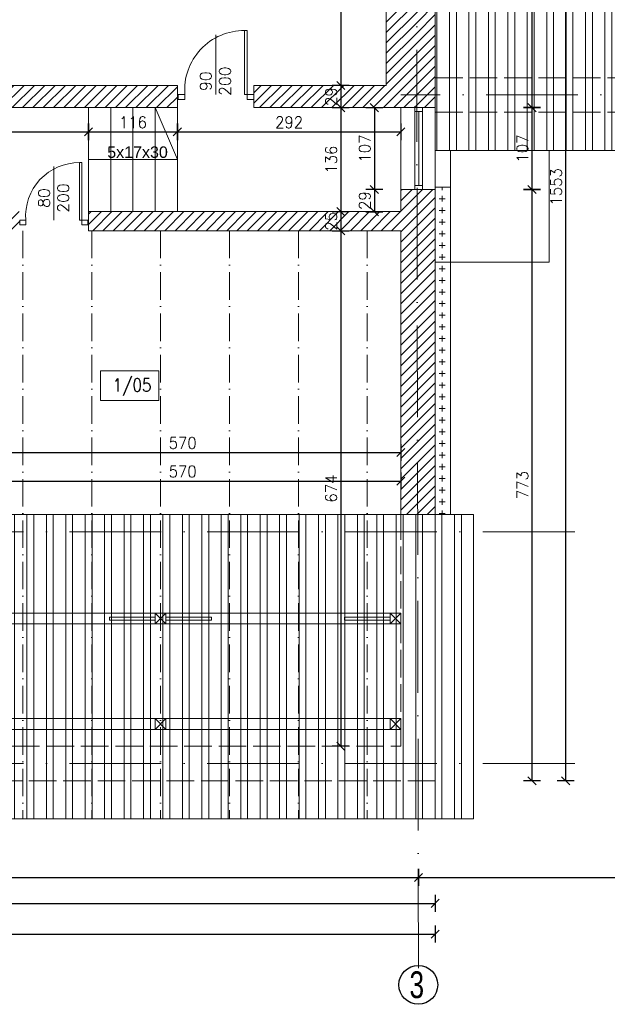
# Model space of a CAD drawing. Header units: millimetres. Extents: x -37273 to 136949, y -1495242345 to -598.
# Tile 10 of 38: x 43125 to 43893, y -22716 to -21429. Entities that reach past the tile are written whole.
import ezdxf

# ---------------------------------------------------------------- set-up
doc = ezdxf.new("R2010")
doc.units = ezdxf.units.MM
doc.linetypes.add('ACAD_ISO02W100', pattern=[15, 12, -3])
doc.linetypes.add('ACAD_ISO10W100', pattern=[18, 12, -3, 0, -3])
for name, color, linetype, lineweight in [('A-DRZ', 3, 'Continuous', 13), ('A-OKN', 3, 'Continuous', 13), ('F-BIL-OP', 103, 'Continuous', 9), ('urządzenia', 252, 'Continuous', 0), ('wymiarowannie', 253, 'Continuous', 5), ('ściany', 190, 'Continuous', 25)]:
    doc.layers.add(name, color=color, linetype=linetype, lineweight=lineweight)
for name, color, linetype in [('OPISY', 4, 'Continuous'), ('wym', 1, 'Continuous'), ('ściana', 7, 'Continuous')]:
    doc.layers.add(name, color=color, linetype=linetype)
doc.styles.add('arial12', font='arial.ttf', dxfattribs={"height": 12})
doc.styles.add('op2', font='arial.ttf')
doc.styles.add('SIMPLEX', font='simplex', dxfattribs={"width": 0.85})
doc.styles.get("Standard").update_dxf_attribs({"font": 'arial.ttf'})
doc.styles.add('WYM_50', font='simplex.shx', dxfattribs={"width": 0.95})
doc.dimstyles.new('50', dxfattribs={"dimtxt": 15, "dimasz": 0.15, "dimexe": 13, "dimexo": 30, "dimgap": 5, "dimtad": 1, "dimdec": 0, "dimrnd": 0.5, "dimzin": 1, "dimdsep": 46, "dimtxsty": 'WYM_50', "dimblk": 'A', "dimcen": 3, "dimdle": 5, "dimse1": 1, "dimse2": 1, "dimclrd": 256, "dimclre": 256, "dimclrt": 2, "dimaunit": 1, "dimadec": 0, "dimazin": 0, "dimtfac": 0.32, "dimtdec": 0, "dimtix": 1, "dimtmove": 1, "dimatfit": 3, "dimldrblk": 'A', "dimfxl": 1, "dimtvp": 0.08, "dimtolj": 1, "dimtzin": 1, "dimarcsym": 0})

# ---------------------------------------------------------------- blocks, each defined once
blk = doc.blocks.new('A')
at = {"color": 7, "linetype": 'Continuous'}
blk.add_line((-35.3, -35.3), (35.3, 35.3), dxfattribs=at)
at = {"color": 1, "linetype": 'Continuous'}
blk.add_line((0, 73.6), (0, -73.6), dxfattribs=at)
blk = doc.blocks.new('*D2526')
at = {"layer": 'Defpoints', "color": 0, "lineweight": 13, "ltscale": 3}
for p in [(42463, -22525.4), (43646, -22525.4), (43646, -22550)]:
    blk.add_point(p, dxfattribs=at)
at = {"layer": 'wym', "lineweight": -2}
blk.add_line((42463.1, -22550), (43645.8, -22550), dxfattribs=at)
at = {"layer": 'wym', "lineweight": -2, "ltscale": 3, "xscale": 0.15, "yscale": 0.15, "zscale": 0.15, "rotation": 180}
blk.add_blockref('A', (42463, -22550), dxfattribs=at)
at = {"layer": 'wym', "lineweight": -2, "ltscale": 3, "xscale": 0.15, "yscale": 0.15, "zscale": 0.15}
blk.add_blockref('A', (43646, -22550), dxfattribs=at)
at = {"layer": 'wym', "color": 2, "ltscale": 3, "insert": (43054.5, -22537.5), "char_height": 15, "attachment_point": 5, "style": 'WYM_50'}
blk.add_mtext('\\A1;1183', dxfattribs=at)
blk = doc.blocks.new('*D2537')
at = {"layer": 'Defpoints', "color": 0, "lineweight": 13, "ltscale": 3}
for p in [(42440, -22423.6), (43668, -22423.6), (43668, -22583.9)]:
    blk.add_point(p, dxfattribs=at)
at = {"layer": 'wym', "lineweight": -2}
blk.add_line((42440.1, -22583.9), (43667.8, -22583.9), dxfattribs=at)
at = {"layer": 'wym', "lineweight": -2, "ltscale": 3, "xscale": 0.15, "yscale": 0.15, "zscale": 0.15, "rotation": 180}
blk.add_blockref('A', (42440, -22583.9), dxfattribs=at)
at = {"layer": 'wym', "lineweight": -2, "ltscale": 3, "xscale": 0.15, "yscale": 0.15, "zscale": 0.15}
blk.add_blockref('A', (43668, -22583.9), dxfattribs=at)
at = {"layer": 'wym', "color": 2, "ltscale": 3, "insert": (43054, -22571.4), "char_height": 15, "attachment_point": 5, "style": 'WYM_50'}
blk.add_mtext('\\A1;1228', dxfattribs=at)
blk = doc.blocks.new('*D2538')
at = {"layer": 'Defpoints', "color": 0, "lineweight": 13, "ltscale": 3}
for p in [(40838, -22120.6), (43668, -22120.6), (43668, -22624.1)]:
    blk.add_point(p, dxfattribs=at)
at = {"layer": 'wym', "lineweight": -2}
blk.add_line((40838.1, -22624.1), (43667.8, -22624.1), dxfattribs=at)
at = {"layer": 'wym', "lineweight": -2, "ltscale": 3, "xscale": 0.15, "yscale": 0.15, "zscale": 0.15, "rotation": 180}
blk.add_blockref('A', (40838, -22624.1), dxfattribs=at)
at = {"layer": 'wym', "lineweight": -2, "ltscale": 3, "xscale": 0.15, "yscale": 0.15, "zscale": 0.15}
blk.add_blockref('A', (43668, -22624.1), dxfattribs=at)
at = {"layer": 'wym', "color": 2, "ltscale": 3, "insert": (42253, -22611.6), "char_height": 15, "attachment_point": 5, "style": 'WYM_50'}
blk.add_mtext('\\A1;2830', dxfattribs=at)
blk = doc.blocks.new('*D2596')
at = {"layer": 'Defpoints', "color": 0, "lineweight": 13, "ltscale": 3}
for p in [(42537, -21551.6), (43215, -21551.6), (43215, -21575.2)]:
    blk.add_point(p, dxfattribs=at)
at = {"layer": 'wym', "lineweight": -2}
blk.add_line((42537.1, -21575.2), (43214.8, -21575.2), dxfattribs=at)
at = {"layer": 'wym', "lineweight": -2, "ltscale": 3, "xscale": 0.15, "yscale": 0.15, "zscale": 0.15, "rotation": 180}
blk.add_blockref('A', (42537, -21575.2), dxfattribs=at)
at = {"layer": 'wym', "lineweight": -2, "ltscale": 3, "xscale": 0.15, "yscale": 0.15, "zscale": 0.15}
blk.add_blockref('A', (43215, -21575.2), dxfattribs=at)
at = {"layer": 'wym', "color": 2, "ltscale": 3, "insert": (42876, -21562.7), "char_height": 15, "attachment_point": 5, "style": 'WYM_50'}
blk.add_mtext('\\A1;678', dxfattribs=at)
blk = doc.blocks.new('*D2527')
at = {"layer": 'Defpoints', "color": 0, "lineweight": 13, "ltscale": 3}
for p in [(43646, -22533.7), (44469, -22533.7), (44469, -22550)]:
    blk.add_point(p, dxfattribs=at)
at = {"layer": 'wym', "lineweight": -2}
blk.add_line((43646.1, -22550), (44468.8, -22550), dxfattribs=at)
at = {"layer": 'wym', "lineweight": -2, "ltscale": 3, "xscale": 0.15, "yscale": 0.15, "zscale": 0.15, "rotation": 180}
blk.add_blockref('A', (43646, -22550), dxfattribs=at)
at = {"layer": 'wym', "lineweight": -2, "ltscale": 3, "xscale": 0.15, "yscale": 0.15, "zscale": 0.15}
blk.add_blockref('A', (44469, -22550), dxfattribs=at)
at = {"layer": 'wym', "color": 2, "ltscale": 3, "insert": (44057.5, -22537.5), "char_height": 15, "attachment_point": 5, "style": 'WYM_50'}
blk.add_mtext('\\A1;823', dxfattribs=at)
blk = doc.blocks.new('DRZWI80')
at = {"layer": 'A-DRZ', "extrusion": (0, 0, -1)}
for points in [[(-63186.5, 25780.3), (-63183.5, 25780.3), (-63183.5, 25856.3)], [(-63186.5, 25856.3), (-63183.5, 25856.3)]]:
    blk.add_lwpolyline(points, dxfattribs=at)
at = {"layer": 'A-DRZ'}
for points in [[(63186.5, 25780.3), (63186.5, 25856.3)], [(63149.5, 25780.3), (63149.5, 25851.4)]]:
    blk.add_lwpolyline(points, dxfattribs=at)
for points in [[(63104.5, 25774.3), (63104.5, 25780.3), (63112.5, 25780.3), (63112.5, 25774.3)], [(63194.5, 25774.3), (63194.5, 25780.3), (63186.5, 25780.3), (63186.5, 25774.3)]]:
    blk.add_lwpolyline(points, close=True, dxfattribs=at)
at = {"layer": 'A-DRZ', "color": 1}
blk.add_arc((63182.8, 25785.8), 70.5, 89.4084, 184.4877, dxfattribs=at)
blk = doc.blocks.new('GFT43')
at = {"layer": 'A-DRZ'}
blk.add_blockref('DRZWI80', (-63194.5, -25774.3), dxfattribs=at)
blk = doc.blocks.new('*D2511')
at = {"layer": 'Defpoints', "color": 0, "lineweight": 13, "ltscale": 3}
for p in [(43053, -21983.6), (43623, -21983.6), (43623, -22031.8)]:
    blk.add_point(p, dxfattribs=at)
at = {"layer": 'wym', "lineweight": -2}
blk.add_line((43053.1, -22031.8), (43622.8, -22031.8), dxfattribs=at)
at = {"layer": 'wym', "lineweight": -2, "ltscale": 3, "xscale": 0.15, "yscale": 0.15, "zscale": 0.15, "rotation": 180}
blk.add_blockref('A', (43053, -22031.8), dxfattribs=at)
at = {"layer": 'wym', "lineweight": -2, "ltscale": 3, "xscale": 0.15, "yscale": 0.15, "zscale": 0.15}
blk.add_blockref('A', (43623, -22031.8), dxfattribs=at)
at = {"layer": 'wym', "color": 2, "ltscale": 3, "insert": (43338, -22019.3), "char_height": 15, "attachment_point": 5, "style": 'WYM_50'}
blk.add_mtext('\\A1;570', dxfattribs=at)
blk = doc.blocks.new('*D2524')
at = {"layer": 'Defpoints', "color": 0, "lineweight": 13, "ltscale": 3}
for p in [(43053, -21888.1), (43623, -21890.1), (43623, -21994.5)]:
    blk.add_point(p, dxfattribs=at)
at = {"layer": 'wym', "lineweight": -2}
blk.add_line((43053.1, -21994.5), (43622.8, -21994.5), dxfattribs=at)
at = {"layer": 'wym', "lineweight": -2, "ltscale": 3, "xscale": 0.15, "yscale": 0.15, "zscale": 0.15, "rotation": 180}
blk.add_blockref('A', (43053, -21994.5), dxfattribs=at)
at = {"layer": 'wym', "lineweight": -2, "ltscale": 3, "xscale": 0.15, "yscale": 0.15, "zscale": 0.15}
blk.add_blockref('A', (43623, -21994.5), dxfattribs=at)
at = {"layer": 'wym', "color": 2, "ltscale": 3, "insert": (43338, -21982), "char_height": 15, "attachment_point": 5, "style": 'WYM_50'}
blk.add_mtext('\\A1;570', dxfattribs=at)
blk = doc.blocks.new('*D2598')
at = {"layer": 'Defpoints', "color": 0, "lineweight": 13, "ltscale": 3}
for p in [(43623, -21575.2), (43331, -21585.3), (43623, -21585.3)]:
    blk.add_point(p, dxfattribs=at)
at = {"layer": 'wym', "lineweight": -2}
blk.add_line((43331.1, -21575.2), (43622.8, -21575.2), dxfattribs=at)
at = {"layer": 'wym', "lineweight": -2, "ltscale": 3, "xscale": 0.15, "yscale": 0.15, "zscale": 0.15, "rotation": 180}
blk.add_blockref('A', (43331, -21575.2), dxfattribs=at)
at = {"layer": 'wym', "lineweight": -2, "ltscale": 3, "xscale": 0.15, "yscale": 0.15, "zscale": 0.15}
blk.add_blockref('A', (43623, -21575.2), dxfattribs=at)
at = {"layer": 'wym', "color": 2, "ltscale": 3, "insert": (43477, -21562.7), "char_height": 15, "attachment_point": 5, "style": 'WYM_50'}
blk.add_mtext('\\A1;292', dxfattribs=at)
blk = doc.blocks.new('*D2597')
at = {"layer": 'Defpoints', "color": 0, "lineweight": 13, "ltscale": 3}
for p in [(43215, -21551.6), (43331, -21551.6), (43331, -21575.2)]:
    blk.add_point(p, dxfattribs=at)
at = {"layer": 'wym', "lineweight": -2}
blk.add_line((43215.1, -21575.2), (43330.8, -21575.2), dxfattribs=at)
at = {"layer": 'wym', "lineweight": -2, "ltscale": 3, "xscale": 0.15, "yscale": 0.15, "zscale": 0.15, "rotation": 180}
blk.add_blockref('A', (43215, -21575.2), dxfattribs=at)
at = {"layer": 'wym', "lineweight": -2, "ltscale": 3, "xscale": 0.15, "yscale": 0.15, "zscale": 0.15}
blk.add_blockref('A', (43331, -21575.2), dxfattribs=at)
at = {"layer": 'wym', "color": 2, "ltscale": 3, "insert": (43273, -21562.7), "char_height": 15, "attachment_point": 5, "style": 'WYM_50'}
blk.add_mtext('\\A1;116', dxfattribs=at)
blk = doc.blocks.new('*D2601')
at = {"layer": 'Defpoints', "color": 0, "lineweight": 13, "ltscale": 3}
for p in [(43668, -20870.6), (43668, -21543.6), (43794.4, -21543.6)]:
    blk.add_point(p, dxfattribs=at)
at = {"layer": 'wym', "lineweight": -2}
blk.add_line((43794.4, -20870.7), (43794.4, -21543.4), dxfattribs=at)
at = {"layer": 'wym', "lineweight": -2, "ltscale": 3, "xscale": 0.15, "yscale": 0.15, "zscale": 0.15}
for p, rotation in [((43794.4, -20870.6), 90), ((43794.4, -21543.6), 270)]:
    blk.add_blockref('A', p, dxfattribs=dict(at, rotation=rotation))
at = {"layer": 'wym', "color": 2, "ltscale": 3, "insert": (43781.9, -21207.1), "char_height": 15, "attachment_point": 5, "rotation": 90, "style": 'WYM_50'}
blk.add_mtext('\\A1;673', dxfattribs=at)
blk = doc.blocks.new('*D2602')
at = {"layer": 'Defpoints', "color": 0, "lineweight": 13, "ltscale": 3}
for p in [(43687.1, -21543.6), (43668, -21650.6), (43794.4, -21650.6)]:
    blk.add_point(p, dxfattribs=at)
at = {"layer": 'wym', "lineweight": -2}
blk.add_line((43794.4, -21543.7), (43794.4, -21650.4), dxfattribs=at)
at = {"layer": 'wym', "lineweight": -2, "ltscale": 3, "xscale": 0.15, "yscale": 0.15, "zscale": 0.15}
for p, rotation in [((43794.4, -21543.6), 90), ((43794.4, -21650.6), 270)]:
    blk.add_blockref('A', p, dxfattribs=dict(at, rotation=rotation))
at = {"layer": 'wym', "color": 2, "ltscale": 3, "insert": (43781.9, -21597.1), "char_height": 15, "attachment_point": 5, "rotation": 90, "style": 'WYM_50'}
blk.add_mtext('\\A1;107', dxfattribs=at)
blk = doc.blocks.new('*D2603')
at = {"layer": 'Defpoints', "color": 0, "lineweight": 13, "ltscale": 3}
for p in [(43734.7, -21650.6), (43668, -22423.6), (43794.4, -22423.6)]:
    blk.add_point(p, dxfattribs=at)
at = {"layer": 'wym', "lineweight": -2}
blk.add_line((43794.4, -21650.7), (43794.4, -22423.4), dxfattribs=at)
at = {"layer": 'wym', "lineweight": -2, "ltscale": 3, "xscale": 0.15, "yscale": 0.15, "zscale": 0.15}
for p, rotation in [((43794.4, -21650.6), 90), ((43794.4, -22423.6), 270)]:
    blk.add_blockref('A', p, dxfattribs=dict(at, rotation=rotation))
at = {"layer": 'wym', "color": 2, "ltscale": 3, "insert": (43781.9, -22037.1), "char_height": 15, "attachment_point": 5, "rotation": 90, "style": 'WYM_50'}
blk.add_mtext('\\A1;773', dxfattribs=at)
blk = doc.blocks.new('*D2611')
at = {"layer": 'Defpoints', "color": 0, "lineweight": 13, "ltscale": 3}
for p in [(43519.8, -21704.6), (43519.8, -22378.6), (43544.5, -22378.6)]:
    blk.add_point(p, dxfattribs=at)
at = {"layer": 'wym', "lineweight": -2}
blk.add_line((43544.5, -21704.7), (43544.5, -22378.4), dxfattribs=at)
at = {"layer": 'wym', "lineweight": -2, "ltscale": 3, "xscale": 0.15, "yscale": 0.15, "zscale": 0.15}
for p, rotation in [((43544.5, -21704.6), 90), ((43544.5, -22378.6), 270)]:
    blk.add_blockref('A', p, dxfattribs=dict(at, rotation=rotation))
at = {"layer": 'wym', "color": 2, "ltscale": 3, "insert": (43532, -22041.6), "char_height": 15, "attachment_point": 5, "rotation": 90, "style": 'WYM_50'}
blk.add_mtext('\\A1;674', dxfattribs=at)
blk = doc.blocks.new('*D2610')
at = {"layer": 'Defpoints', "color": 0, "lineweight": 13, "ltscale": 3}
for p in [(43551.5, -21679.6), (43544.5, -21704.6), (43551.5, -21704.6)]:
    blk.add_point(p, dxfattribs=at)
at = {"layer": 'wym', "lineweight": -2}
for p, q in [((43544.5, -21679.4), (43544.5, -21679.3)), ((43544.5, -21679.6), (43544.5, -21704.6)), ((43544.5, -21704.7), (43544.5, -21704.9))]:
    blk.add_line(p, q, dxfattribs=at)
at = {"layer": 'wym', "lineweight": -2, "ltscale": 3, "xscale": 0.15, "yscale": 0.15, "zscale": 0.15}
for p, rotation in [((43544.5, -21679.6), 270), ((43544.5, -21704.6), 90)]:
    blk.add_blockref('A', p, dxfattribs=dict(at, rotation=rotation))
at = {"layer": 'wym', "color": 2, "ltscale": 3, "insert": (43532, -21692.1), "char_height": 15, "attachment_point": 5, "rotation": 90, "style": 'WYM_50'}
blk.add_mtext('\\A1;25', dxfattribs=at)
blk = doc.blocks.new('*D2609')
at = {"layer": 'Defpoints', "color": 0, "lineweight": 13, "ltscale": 3}
for p in [(43551.5, -21543.6), (43544.5, -21679.6), (43551.5, -21679.6)]:
    blk.add_point(p, dxfattribs=at)
at = {"layer": 'wym', "lineweight": -2}
blk.add_line((43544.5, -21543.7), (43544.5, -21679.4), dxfattribs=at)
at = {"layer": 'wym', "lineweight": -2, "ltscale": 3, "xscale": 0.15, "yscale": 0.15, "zscale": 0.15}
for p, rotation in [((43544.5, -21543.6), 90), ((43544.5, -21679.6), 270)]:
    blk.add_blockref('A', p, dxfattribs=dict(at, rotation=rotation))
at = {"layer": 'wym', "color": 2, "ltscale": 3, "insert": (43532, -21611.6), "char_height": 15, "attachment_point": 5, "rotation": 90, "style": 'WYM_50'}
blk.add_mtext('\\A1;136', dxfattribs=at)
blk = doc.blocks.new('*D2608')
at = {"layer": 'Defpoints', "color": 0, "lineweight": 13, "ltscale": 3}
for p in [(43525.8, -21514.6), (43525.8, -21543.6), (43544.5, -21543.6)]:
    blk.add_point(p, dxfattribs=at)
at = {"layer": 'wym', "lineweight": -2}
for p, q in [((43544.5, -21514.4), (43544.5, -21514.3)), ((43544.5, -21514.6), (43544.5, -21543.6)), ((43544.5, -21543.7), (43544.5, -21543.9))]:
    blk.add_line(p, q, dxfattribs=at)
at = {"layer": 'wym', "lineweight": -2, "ltscale": 3, "xscale": 0.15, "yscale": 0.15, "zscale": 0.15}
for p, rotation in [((43544.5, -21514.6), 270), ((43544.5, -21543.6), 90)]:
    blk.add_blockref('A', p, dxfattribs=dict(at, rotation=rotation))
at = {"layer": 'wym', "color": 2, "ltscale": 3, "insert": (43532, -21529.1), "char_height": 15, "attachment_point": 5, "rotation": 90, "style": 'WYM_50'}
blk.add_mtext('\\A1;29', dxfattribs=at)
blk = doc.blocks.new('*D2607')
at = {"layer": 'Defpoints', "color": 0, "lineweight": 13, "ltscale": 3}
for p in [(43544.5, -20915.6), (43544.5, -21514.6), (43544.5, -21514.6)]:
    blk.add_point(p, dxfattribs=at)
at = {"layer": 'wym', "lineweight": -2}
blk.add_line((43544.5, -20915.7), (43544.5, -21514.4), dxfattribs=at)
at = {"layer": 'wym', "lineweight": -2, "ltscale": 3, "xscale": 0.15, "yscale": 0.15, "zscale": 0.15}
for p, rotation in [((43544.5, -20915.6), 90), ((43544.5, -21514.6), 270)]:
    blk.add_blockref('A', p, dxfattribs=dict(at, rotation=rotation))
at = {"layer": 'wym', "color": 2, "ltscale": 3, "insert": (43532, -21215.1), "char_height": 15, "attachment_point": 5, "rotation": 90, "style": 'WYM_50'}
blk.add_mtext('\\A1;599', dxfattribs=at)
blk = doc.blocks.new('*D2606')
at = {"layer": 'Defpoints', "color": 0, "lineweight": 13, "ltscale": 3}
for p in [(43610.6, -21650.6), (43588.4, -21679.6), (43610.6, -21679.6)]:
    blk.add_point(p, dxfattribs=at)
at = {"layer": 'wym', "lineweight": -2}
for p, q in [((43588.4, -21650.4), (43588.4, -21650.3)), ((43588.4, -21650.6), (43588.4, -21679.6)), ((43588.4, -21679.7), (43588.4, -21679.9))]:
    blk.add_line(p, q, dxfattribs=at)
at = {"layer": 'wym', "lineweight": -2, "ltscale": 3, "xscale": 0.15, "yscale": 0.15, "zscale": 0.15}
for p, rotation in [((43588.4, -21650.6), 270), ((43588.4, -21679.6), 90)]:
    blk.add_blockref('A', p, dxfattribs=dict(at, rotation=rotation))
at = {"layer": 'wym', "color": 2, "ltscale": 3, "insert": (43575.9, -21665.1), "char_height": 15, "attachment_point": 5, "rotation": 90, "style": 'WYM_50'}
blk.add_mtext('\\A1;29', dxfattribs=at)
blk = doc.blocks.new('*D2605')
at = {"layer": 'Defpoints', "color": 0, "lineweight": 13, "ltscale": 3}
for p in [(43610.9, -21543.6), (43588.4, -21650.6), (43623, -21650.6)]:
    blk.add_point(p, dxfattribs=at)
at = {"layer": 'wym', "lineweight": -2}
blk.add_line((43588.4, -21543.7), (43588.4, -21650.4), dxfattribs=at)
at = {"layer": 'wym', "lineweight": -2, "ltscale": 3, "xscale": 0.15, "yscale": 0.15, "zscale": 0.15}
for p, rotation in [((43588.4, -21543.6), 90), ((43588.4, -21650.6), 270)]:
    blk.add_blockref('A', p, dxfattribs=dict(at, rotation=rotation))
at = {"layer": 'wym', "color": 2, "ltscale": 3, "insert": (43575.9, -21597.1), "char_height": 15, "attachment_point": 5, "rotation": 90, "style": 'WYM_50'}
blk.add_mtext('\\A1;107', dxfattribs=at)
blk = doc.blocks.new('*D2604')
at = {"layer": 'Defpoints', "color": 0, "lineweight": 13, "ltscale": 3}
for p in [(43805.4, -20870.6), (43805.4, -22423.6), (43838.4, -22423.6)]:
    blk.add_point(p, dxfattribs=at)
at = {"layer": 'wym', "lineweight": -2}
blk.add_line((43838.4, -20870.7), (43838.4, -22423.4), dxfattribs=at)
at = {"layer": 'wym', "lineweight": -2, "ltscale": 3, "xscale": 0.15, "yscale": 0.15, "zscale": 0.15}
for p, rotation in [((43838.4, -20870.6), 90), ((43838.4, -22423.6), 270)]:
    blk.add_blockref('A', p, dxfattribs=dict(at, rotation=rotation))
at = {"layer": 'wym', "color": 2, "ltscale": 3, "insert": (43825.9, -21647.1), "char_height": 15, "attachment_point": 5, "rotation": 90, "style": 'WYM_50'}
blk.add_mtext('\\A1;1553', dxfattribs=at)

msp = doc.modelspace()

# ---------------------------------------------------------------- hatches: boundary and pattern name
at = {"layer": 'wymiarowannie', "lineweight": 13, "ltscale": 3}
h = msp.add_hatch(dxfattribs=at)
h.set_pattern_fill('STEEL', color=252, scale=8, angle=45)
h.set_pattern_definition([(90, (43746.378, -15331.6), (-25.4, 0), []), (90, (43737.398, -15322.618), (-25.4, 0), [])])
h.paths.add_polyline_path([(43668, -21527.05), (43668, -21504.55), (44446, -21504.55), (44446, -21153.05), (44466.5, -21153.05), (44467.12, -21527.05)])
h.paths.add_polyline_path([(43668, -21504.55), (43668, -21153.05), (44446, -21153.05), (44446, -21504.55)])
h.paths.add_polyline_path([(43718, -20851.55), (43718, -20829.05), (44465.97, -20829.05), (44466.5, -21153.05), (44446, -21153.05), (44446, -20851.55)])
h.paths.add_polyline_path([(43668, -21153.05), (43668, -20870.55), (43718, -20870.55), (43718, -20851.55), (44446, -20851.55), (44446, -21153.05)])
h.paths.add_polyline_path([(43817, -21599.55), (43668, -21599.55), (43668, -21549.55), (44467.15, -21549.55), (44467.24, -21599.55)])
h.paths.add_polyline_path([(43718, -20756.55), (44465.85, -20756.55), (44465.93, -20806.55), (43718, -20806.55)])
h.paths.add_polyline_path([(44491, -21527.05), (44491, -21153.05), (44541, -21153.05), (44541, -21527.05)])
h.paths.add_polyline_path([(43668, -21549.55), (43668, -21543.55), (43668, -21527.05), (44467.12, -21527.05), (44467.15, -21549.55)])
h.paths.add_polyline_path([(43718, -20829.05), (43718, -20806.55), (44465.93, -20806.55), (44465.97, -20829.05)])
h.paths.add_polyline_path([(44491, -21153.05), (44491, -20829.05), (44541, -20829.05), (44541, -21153.05)])
h.paths.add_polyline_path([(44466.5, -21153.05), (44491, -21153.05), (44491, -21527.05), (44467.12, -21527.05)])
h.paths.add_polyline_path([(44465.97, -20829.05), (44491, -20829.05), (44491, -21153.05), (44466.5, -21153.05)])
h.paths.add_polyline_path([(44465.85, -20756.55), (44491, -20756.55), (44541, -20756.55), (44541, -20829.05), (44491, -20829.05), (44491, -20806.55), (44465.93, -20806.55)])
h.paths.add_polyline_path([(44467.15, -21549.55), (44491, -21549.55), (44491, -21527.05), (44541, -21527.05), (44541, -21549.55), (44541, -21599.55), (44467.24, -21599.55)])
h.paths.add_polyline_path([(44465.93, -20806.55), (44491, -20806.55), (44491, -20829.05), (44465.97, -20829.05)])
h.paths.add_polyline_path([(44467.12, -21527.05), (44491, -21527.05), (44491, -21549.55), (44467.15, -21549.55)])
h.paths.add_polyline_path([(43793.11, -21184.98), (43793.11, -21229.12), (43770.61, -21229.12), (43770.61, -21184.98)], flags=24)
h.paths.add_polyline_path([(43793.11, -21576.34), (43793.11, -21617.76), (43770.61, -21617.76), (43770.61, -21576.34)], flags=9)
h = msp.add_hatch(dxfattribs=at)
h.set_pattern_fill('ANSI31', color=5, scale=3)
h.set_pattern_definition([(45, (41630.995, -21559.551), (-6.73519, 6.73519), [])])
h.paths.add_polyline_path([(42463, -21543.55), (42463, -21514.55), (42732, -21514.55), (42732, -21153.55), (42747, -21153.55), (42747, -21514.55), (43331, -21514.55), (43331, -21543.55), (42537, -21543.55), (42537, -21559.55), (42525, -21559.55), (42525, -21543.55)])
h.paths.add_polyline_path([(41631, -21529.55), (41631, -21517.55), (42178, -21517.55), (42178, -21324.55), (42190, -21324.55), (42190, -21514.55), (42463, -21514.55), (42463, -21543.55), (42135, -21543.55), (42135, -21529.55)])
h.paths.add_polyline_path([(43431, -21543.55), (43431, -21514.55), (43604, -21514.55), (43604, -21414.55), (43623, -21414.55), (43623, -21218.25), (43643.42, -21218.25), (43644, -21543.55)])
h.paths.add_polyline_path([(43643.97, -21527.05), (43643.42, -21218.25), (43668, -21218.25), (43668, -21527.05)])
h.paths.add_polyline_path([(43643.03, -20996.27), (43668, -20996.27), (43668, -21218.25), (43643.42, -21218.25)])
h.paths.add_polyline_path([(43623, -21218.25), (43623, -20996.27), (43643.03, -20996.27), (43643.42, -21218.25)])
h.paths.add_polyline_path([(42178, -21153.55), (42190, -21153.55), (42190, -21224.55), (42178, -21224.55)])
h.paths.add_polyline_path([(43644, -21543.55), (43668, -21543.55), (43668, -21527.05), (43643.97, -21527.05)])
h.paths.add_polyline_path([(43543.2, -21514.1), (43543.2, -21544), (43520.7, -21544), (43520.7, -21514.1)], flags=9)
h = msp.add_hatch(dxfattribs=at)
h.set_pattern_fill('ANSI31', color=5, scale=3)
h.set_pattern_definition([(45, (42781.995, -22075.551), (-6.73519, 6.73519), [])])
h.paths.add_polyline_path([(43215, -21696.69), (43215, -21679.55), (43623, -21679.55), (43623, -21650.55), (43644.19, -21650.55), (43644.94, -22075.55), (43623, -22075.55), (43623, -21704.55), (43215, -21704.55)])
h.paths.add_polyline_path([(43644.19, -21650.55), (43668, -21650.55), (43668, -21679.55), (43668, -22075.55), (43644.94, -22075.55)])
h.paths.add_polyline_path([(42782, -21704.55), (42782, -21679.55), (43125, -21679.55), (43125, -21704.55), (43070, -21704.55), (43040, -21704.55)])
h.paths.add_polyline_path([(43040, -21704.55), (43040, -21832.55), (43070, -21832.55), (43070, -21704.55)])
h.paths.add_polyline_path([(43040, -22075.55), (43040, -21832.55), (43053, -21832.55), (43053, -22075.55)])
h.paths.add_polyline_path([(43404.43, -21485.95), (43404.43, -21532.02), (43356.93, -21532.02), (43356.93, -21485.95)], flags=24)
h.paths.add_polyline_path([(43499.07, -21573.91), (43454.92, -21573.91), (43454.92, -21551.41), (43499.07, -21551.41)], flags=24)
h.paths.add_polyline_path([(43587.14, -21576.34), (43587.14, -21617.76), (43564.64, -21617.76), (43564.64, -21576.34)], flags=24)
h.paths.add_polyline_path([(43543.2, -21591.18), (43543.2, -21631.93), (43520.7, -21631.93), (43520.7, -21591.18)], flags=24)
h.paths.add_polyline_path([(43543.2, -21676.76), (43543.2, -21707.34), (43520.7, -21707.34), (43520.7, -21676.76)], flags=9)
h.paths.add_polyline_path([(43543.2, -21676.76), (43543.2, -21707.34), (43520.7, -21707.34), (43520.7, -21676.76)], flags=9)
h.paths.add_polyline_path([(43587.14, -21650.1), (43587.14, -21680), (43564.64, -21680), (43564.64, -21650.1)], flags=9)
h.paths.add_polyline_path([(43587.14, -21650.1), (43587.14, -21680), (43564.64, -21680), (43564.64, -21650.1)], flags=9)
h = msp.add_hatch(dxfattribs=at)
h.set_pattern_fill('CROSS', color=1, scale=0.6, angle=45)
h.set_pattern_definition([(90, (-14158.83, -10.478), (-15.24, 0), [7.62, -7.62]), (180, (-14155.02, -6.668), (0, -15.24), [7.62, -7.62])])
h.paths.add_polyline_path([(43688, -22075.55), (43688, -21759.92), (43668, -21753.61), (43668, -22075.55)])
h.paths.add_polyline_path([(43668, -21679.55), (43668, -21745.55), (43688, -21745.55), (43688, -21647.55), (43668, -21647.55), (43668, -21650.55)])
h.paths.add_polyline_path([(43688, -21759.92), (43688, -21745.55), (43668, -21745.55), (43668, -21753.61)])
h = msp.add_hatch(dxfattribs=at)
h.set_pattern_fill('STEEL', color=252, scale=8, angle=45)
h.set_pattern_definition([(90, (42508.378, -16205.6), (-25.4, 0), []), (90, (42499.398, -16196.618), (-25.4, 0), [])])
h.paths.add_polyline_path([(42430, -22075.55), (42430, -22473.55), (43718, -22473.55), (43718, -22075.55)])

# ---------------------------------------------------------------- linework, layer by layer
at = {"layer": 'A-OKN'}
for p, q in [((43623, -21543.55), (43623, -21650.55)), ((43641.5, -21543.55), (43641.5, -21650.55)), ((43641.5, -21543.55), (43641.5, -21650.55)), ((43641.5, -21548.55), (43651.5, -21548.55)), ((43641.5, -21548.55), (43651.5, -21548.55)), ((43646.5, -21645.55), (43646.5, -21548.55)), ((43646.5, -21645.55), (43646.5, -21548.55)), ((43651.5, -21543.55), (43651.5, -21650.55)), ((43651.5, -21543.55), (43651.5, -21650.55)), ((43668, -21543.55), (43668, -21650.55)), ((43641.5, -21645.55), (43651.5, -21645.55)), ((43641.5, -21645.55), (43651.5, -21645.55))]:
    msp.add_line(p, q, dxfattribs=at)
msp.add_lwpolyline([(43688, -21647.55), (43688, -21599.55)], dxfattribs=at)
at = {"layer": 'F-BIL-OP', "color": 0}
msp.add_lwpolyline([(43230.77, -21887.9), (43306.72, -21887.9), (43306.72, -21926.29), (43230.77, -21926.29)], close=True, dxfattribs=at)
at = {"layer": 'urządzenia'}
msp.add_line((42460, -22075.55), (43668, -22075.55), dxfattribs=at)
at = {"layer": 'wymiarowannie', "color": 251, "linetype": 'ACAD_ISO10W100', "lineweight": 13, "ltscale": 10}
for p, q in [((43646, -22668.72), (43641.68, -20240.86)), ((44754.9, -21527.05), (43623, -21527.05)), ((43850.3, -22098.05), (40380.11, -22098.05)), ((43850.3, -22401.05), (40380.11, -22401.05))]:
    msp.add_line(p, q, dxfattribs=at)
at = {"layer": 'wymiarowannie', "color": 252, "linetype": 'ACAD_ISO02W100', "lineweight": 13, "ltscale": 3}
for p, q in [((43668, -21504.55), (44446, -21504.55)), ((43668, -21549.55), (44491, -21549.55))]:
    msp.add_line(p, q, dxfattribs=at)
at = {"layer": 'wymiarowannie', "color": 1, "lineweight": 13, "ltscale": 3}
for p, q in [((43331, -21549.55), (43331, -21514.55)), ((43668, -21549.55), (43681.34, -21549.55)), ((43440, -21679.55), (43623, -21679.55)), ((43623, -22378.55), (43614, -22378.55))]:
    msp.add_line(p, q, dxfattribs=at)
at = {"layer": 'wymiarowannie', "color": 5, "lineweight": 13, "ltscale": 3}
for p, q in [((43215, -21543.55), (43215, -21679.55)), ((43244, -21543.55), (43244, -21679.55)), ((43273, -21543.55), (43273, -21679.55)), ((43331, -21611.55), (43302, -21543.55)), ((43302, -21543.55), (43302, -21679.55)), ((43331, -21543.55), (43331, -21679.55)), ((43215, -21611.55), (43331, -21611.55)), ((43316, -22204.55), (43302, -22218.55)), ((43302, -22204.55), (43316, -22218.55)), ((43609, -22204.55), (43623, -22218.55)), ((43623, -22204.55), (43609, -22218.55)), ((43316, -22342.4), (43302, -22356.4)), ((43302, -22342.4), (43316, -22356.4)), ((43609, -22342.4), (43623, -22356.4)), ((43623, -22342.4), (43609, -22356.4))]:
    msp.add_line(p, q, dxfattribs=at)
at = {"layer": 'wymiarowannie', "color": 200, "linetype": 'ACAD_ISO10W100', "lineweight": 13, "ltscale": 3}
for p, q in [((43129.14, -21704.55), (43129.14, -22473.55)), ((43219.14, -21704.55), (43219.14, -22473.55)), ((43309.14, -21704.55), (43309.14, -22473.55)), ((43399.14, -21704.55), (43399.14, -22473.55)), ((43489.14, -21704.55), (43489.14, -22473.55)), ((43579.14, -21704.55), (43579.14, -22473.55))]:
    msp.add_line(p, q, dxfattribs=at)
at = {"layer": 'wymiarowannie', "color": 200, "lineweight": 13, "ltscale": 3}
for p, q in [((43623, -22204.55), (42485, -22204.55)), ((43623, -22218.55), (42485, -22218.55)), ((43623, -22342.4), (42485, -22342.4)), ((43623, -22356.4), (42485, -22356.4))]:
    msp.add_line(p, q, dxfattribs=at)
at = {"layer": 'wymiarowannie', "color": 5, "lineweight": 13, "ltscale": 3}
for points in [[(43718, -20756.55), (43718, -20756.55), (44491, -20756.55), (44541, -20756.55), (44541, -21549.55), (44541, -21599.55), (43668, -21599.55)], [(43817, -21599.55), (43817, -21745.55), (43668, -21745.55)]]:
    msp.add_lwpolyline(points, dxfattribs=at)
for points in [[(42430, -22075.55), (43718, -22075.55), (43718, -22473.55), (42430, -22473.55)], [(43242.4, -22209.64), (43302, -22209.64), (43302, -22213.47), (43242.4, -22213.47)], [(43316, -22209.64), (43375.59, -22209.64), (43375.59, -22213.47), (43316, -22213.47)], [(43549.4, -22209.64), (43609, -22209.64), (43609, -22213.47), (43549.4, -22213.47)]]:
    msp.add_lwpolyline(points, close=True, dxfattribs=at)
at = {"layer": 'wymiarowannie', "color": 252, "linetype": 'ACAD_ISO02W100', "lineweight": 13, "ltscale": 3}
msp.add_lwpolyline([(42485, -22075.55), (42485, -22378.55), (43623, -22378.55), (43623, -22075.55), (43668, -22075.55), (43668, -22423.55), (42440, -22423.55), (42440, -22075.55), (42485, -22075.55)], dxfattribs=at)
at = {"layer": 'wymiarowannie', "color": 1, "lineweight": 13, "ltscale": 3}
for points in [[(43302, -22204.55), (43302, -22218.55), (43316, -22218.55), (43316, -22204.55), (43302, -22204.55)], [(43609, -22204.55), (43609, -22218.55), (43623, -22218.55), (43623, -22204.55), (43609, -22204.55)], [(43302, -22342.4), (43302, -22356.4), (43316, -22356.4), (43316, -22342.4), (43302, -22342.4)], [(43609, -22342.4), (43609, -22356.4), (43623, -22356.4), (43623, -22342.4), (43609, -22342.4)]]:
    msp.add_lwpolyline(points, dxfattribs=at)
at = {"layer": 'ściana', "lineweight": 13, "ltscale": 3}
for p, q in [((43668, -20870.55), (43668, -21543.55)), ((42747, -21514.55), (43331, -21514.55)), ((43431, -21543.55), (43431, -21514.55)), ((43431, -21514.55), (43604, -21514.55)), ((42537, -21543.55), (43331, -21543.55)), ((43431, -21543.55), (43668, -21543.55)), ((43623, -21650.55), (43668, -21650.55)), ((43623, -21679.55), (43623, -21650.55)), ((43668, -21650.55), (43668, -21679.55)), ((43623, -21679.55), (43215, -21679.55)), ((43215, -21704.55), (43215, -21679.55)), ((43668, -21679.55), (43668, -22075.55)), ((43215, -21704.55), (43623, -21704.55)), ((43623, -21704.55), (43623, -22075.55)), ((43668, -22075.55), (43623, -22075.55))]:
    msp.add_line(p, q, dxfattribs=at)
msp.add_lwpolyline([(43604, -21514.55), (43604, -21414.55), (43623, -21414.55)], dxfattribs=at)
at = {"layer": 'ściana', "color": 1, "lineweight": 13, "ltscale": 3}
for points in [[(43668, -21647.55), (43688, -21647.55)], [(43688, -22075.55), (43688, -22075.55), (43688, -22075.55), (43688, -21647.55)]]:
    msp.add_lwpolyline(points, dxfattribs=at)
at = {"layer": 'ściany', "color": 5, "ltscale": 100}
msp.add_circle((43645.81, -22690.51), 25.39, dxfattribs=at)

# ---------------------------------------------------------------- block references
at = {"layer": 'A-DRZ'}
for p, xscale, yscale, zscale in [((43431, -21533.06), 1.1, 1.1, 1.1), ((43214.1, -21696.69), 0.9900000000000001, 0.9900000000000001, 0.9900000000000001)]:
    msp.add_blockref('GFT43', p, dxfattribs=dict(at, xscale=xscale, yscale=yscale, zscale=zscale))

# ---------------------------------------------------------------- texts
at = {"layer": 'A-DRZ', "char_height": 15, "attachment_point": 5, "rotation": 90}
for s, insert in [('\\pxqc;{\\Fsimplex|c238;90\\P\\pq*;\\Fsimplex|c0;2\\Fsimplex|c238;00}', (43380.68, -21508.99)), ('\\pxqc;{\\Fsimplex.shx|c238;80\\P\\pq*;\\Fsimplex.shx|c0;2\\Fsimplex.shx|c238;00}', (43169.4, -21661.73))]:
    msp.add_mtext(s, dxfattribs=dict(at, insert=insert))
at = {"layer": 'F-BIL-OP', "color": 0, "style": 'SIMPLEX', "width": 0.85}
msp.add_text('1/05', height=17, dxfattribs=at).set_placement((43246.36, -21914.76))
at = {"layer": 'OPISY', "color": 4, "ltscale": 3, "style": 'op2', "width": 0.7}
msp.add_text('3', height=35, dxfattribs=at).set_placement((43634.35, -22707.8))
at = {"layer": 'urządzenia', "insert": (43278.96, -21601.87), "char_height": 15, "width": 123.8838, "attachment_point": 5, "style": 'arial12'}
msp.add_mtext('5x17x30', dxfattribs=at)

# ---------------------------------------------------------------- dimensions: what is measured, and where the dimension line sits
at = {"layer": 'wym'}
for base, p1, p2, picture, middle in [((43794.36, -21543.55), (43668, -20870.55), (43668, -21543.55), '*D2601', (43781.86, -21207.05)), ((43838.43, -22423.55), (43805.4, -20870.55), (43805.4, -22423.55), '*D2604', (43825.93, -21647.05)), ((43544.45, -21514.55), (43544.45, -20915.55), (43544.45, -21514.55), '*D2607', (43531.95, -21215.05)), ((43544.45, -21543.55), (43525.78, -21514.55), (43525.78, -21543.55), '*D2608', (43531.95, -21529.05)), ((43544.45, -21679.55), (43551.45, -21543.55), (43551.45, -21679.55), '*D2609', (43531.95, -21611.55)), ((43588.39, -21650.55), (43610.92, -21543.55), (43623, -21650.55), '*D2605', (43575.89, -21597.05)), ((43794.36, -21650.55), (43687.07, -21543.55), (43668, -21650.55), '*D2602', (43781.86, -21597.05)), ((43588.39, -21679.55), (43610.64, -21650.55), (43610.64, -21679.55), '*D2606', (43575.89, -21665.05)), ((43794.36, -22423.55), (43734.68, -21650.55), (43668, -22423.55), '*D2603', (43781.86, -22037.05)), ((43544.45, -21704.55), (43551.45, -21679.55), (43551.45, -21704.55), '*D2610', (43531.95, -21692.05)), ((43544.45, -22378.55), (43519.76, -21704.55), (43519.76, -22378.55), '*D2611', (43531.95, -22041.55))]:
    dim = msp.add_linear_dim(base=base, p1=p1, p2=p2, angle=90, dimstyle='50', override={"dimblk": 'A', "dimfxl": 0, "dimarcsym": 1}, dxfattribs=at)
    dim.commit()
    dim.dimension.update_dxf_attribs({"geometry": picture, "text_midpoint": middle})
for base, p1, p2, picture, middle in [((43215, -21575.16), (42537, -21551.55), (43215, -21551.55), '*D2596', (42876, -21562.66)), ((43331, -21575.16), (43215, -21551.55), (43331, -21551.55), '*D2597', (43273, -21562.66)), ((43623, -21575.16), (43331, -21585.29), (43623, -21585.29), '*D2598', (43477, -21562.66)), ((43623, -21994.5), (43053, -21888.07), (43623, -21890.05), '*D2524', (43338, -21982)), ((43623, -22031.84), (43053, -21983.57), (43623, -21983.57), '*D2511', (43338, -22019.34)), ((43668, -22624.05), (40838, -22120.55), (43668, -22120.55), '*D2538', (42253, -22611.55)), ((43668, -22583.88), (42440, -22423.55), (43668, -22423.55), '*D2537', (43054, -22571.38)), ((43646, -22549.95), (42463, -22525.42), (43646, -22525.42), '*D2526', (43054.5, -22537.45)), ((44469, -22549.95), (43646, -22533.68), (44469, -22533.68), '*D2527', (44057.5, -22537.45))]:
    dim = msp.add_linear_dim(base=base, p1=p1, p2=p2, dimstyle='50', override={"dimblk": 'A', "dimfxl": 0, "dimarcsym": 1}, dxfattribs=at)
    dim.commit()
    dim.dimension.update_dxf_attribs({"geometry": picture, "text_midpoint": middle})

doc.saveas('drawing.dxf')
